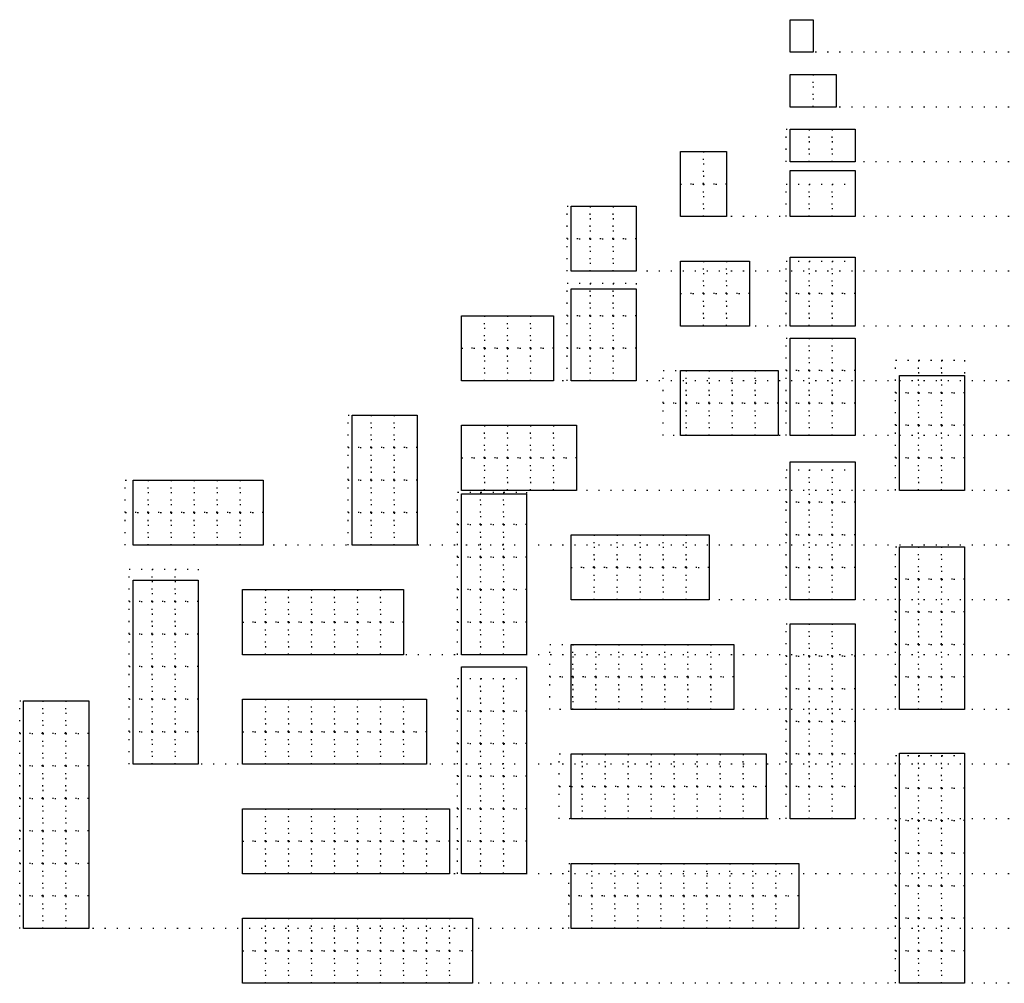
# Model space of a CAD drawing. Header units: millimetres. Extents: x -15250 to 1651995, y -140807 to 78716.
# Tile 36 of 45: x 40964 to 49957, y -9250 to -453. Entities that reach past the tile are written whole.
import ezdxf

# ---------------------------------------------------------------- set-up
doc = ezdxf.new("R2010")
doc.units = ezdxf.units.MM
doc.header["$LTSCALE"] = 100
doc.linetypes.add('0104aTEČKOVANÁ', pattern=[1.1, 0.1, -1])
doc.layers.add('000-pomoc', color=30, linetype='Continuous', plot=False)

msp = doc.modelspace()

# ---------------------------------------------------------------- linework, layer by layer
for points in [[(48000, -453), (48210, -453), (48210, -750), (48000, -750)], [(48000, -953), (48420, -953), (48420, -1250), (48000, -1250)], [(48000, -1453), (48594, -1453), (48594, -1750), (48000, -1750)], [(47420, -1656), (47420, -2250), (47000, -2250), (47000, -1656)], [(48000, -1830), (48594, -1830), (48594, -2250), (48000, -2250)], [(46000, -2156), (46594, -2156), (46594, -2750), (46000, -2750)], [(47000, -3250), (47000, -2656), (47630, -2656), (47630, -3250)], [(48000, -2620), (48594, -2620), (48594, -3250), (48000, -3250)], [(46000, -2910), (46594, -2910), (46594, -3750), (46000, -3750)], [(45000, -3750), (45000, -3156), (45840, -3156), (45840, -3750)], [(48000, -3359), (48594, -3359), (48594, -4250), (48000, -4250)], [(47000, -4250), (47000, -3656), (47891, -3656), (47891, -4250)], [(49000, -3700), (49594, -3700), (49594, -4750), (49000, -4750)], [(44000, -4062), (44594, -4062), (44594, -5250), (44000, -5250)], [(46050, -4156), (46050, -4750), (45000, -4750), (45000, -4156)], [(48000, -4490), (48594, -4490), (48594, -5750), (48000, -5750)], [(42000, -5250), (42000, -4656), (43188, -4656), (43188, -5250)], [(45000, -4780), (45594, -4780), (45594, -6250), (45000, -6250)], [(47260, -5156), (47260, -5750), (46000, -5750), (46000, -5156)], [(49000, -5265), (49594, -5265), (49594, -6750), (49000, -6750)], [(42000, -5570), (42594, -5570), (42594, -7250), (42000, -7250)], [(44470, -5656), (44470, -6250), (43000, -6250), (43000, -5656)], [(48000, -5968), (48594, -5968), (48594, -7750), (48000, -7750)], [(47485, -6156), (47485, -6750), (46000, -6750), (46000, -6156)], [(45000, -6360), (45594, -6360), (45594, -8250), (45000, -8250)], [(41000, -6671), (41594, -6671), (41594, -8750), (41000, -8750)], [(44680, -6656), (44680, -7250), (43000, -7250), (43000, -6656)], [(47782, -7156), (47782, -7750), (46000, -7750), (46000, -7156)], [(49000, -7150), (49594, -7150), (49594, -9250), (49000, -9250)], [(44890, -7656), (44890, -8250), (43000, -8250), (43000, -7656)], [(48079, -8156), (48079, -8750), (46000, -8750), (46000, -8156)], [(43000, -9250), (43000, -8656), (45100, -8656), (45100, -9250)]]:
    msp.add_lwpolyline(points, close=True)
at = {"layer": '000-pomoc', "color": 4, "linetype": '0104aTEČKOVANÁ'}
for p, q in [((50000, -750), (48210, -750)), ((50000, -1250), (48420, -1250)), ((50000, -1750), (48609.6, -1750)), ((50000, -2250), (47420, -2250)), ((50000, -2750), (46594, -2750)), ((50000, -3250), (47630, -3250)), ((50000, -3750), (45840, -3750)), ((50000, -4250), (47891, -4250)), ((50000, -4750), (46050, -4750)), ((50000, -5250), (43188, -5250)), ((50000, -5750), (47260, -5750)), ((50000, -6250), (44470, -6250)), ((50000, -6750), (47485, -6750)), ((50000, -7250), (42609.6, -7250)), ((50000, -7750), (47782, -7750)), ((50000, -8250), (44890, -8250)), ((50000, -8750), (41609.6, -8750)), ((50000, -9250), (45100, -9250))]:
    msp.add_line(p, q, dxfattribs=at)
at = {"layer": '000-pomoc', "linetype": '0104aTEČKOVANÁ'}
for points in [[(48000, -953), (48210, -953), (48210, -1250), (48000, -1250)], [(48210, -953), (48420, -953), (48420, -1250), (48210, -1250)], [(47964, -1453), (48174, -1453), (48174, -1750), (47964, -1750)], [(48174, -1453), (48384, -1453), (48384, -1750), (48174, -1750)], [(48384, -1453), (48594, -1453), (48594, -1750), (48384, -1750)], [(47000, -1656), (47210, -1656), (47210, -1953), (47000, -1953)], [(47210, -1656), (47420, -1656), (47420, -1953), (47210, -1953)], [(47000, -1953), (47210, -1953), (47210, -2250), (47000, -2250)], [(47210, -1953), (47420, -1953), (47420, -2250), (47210, -2250)], [(47964, -1953), (48174, -1953), (48174, -2250), (47964, -2250)], [(48174, -1953), (48384, -1953), (48384, -2250), (48174, -2250)], [(48384, -1953), (48594, -1953), (48594, -2250), (48384, -2250)], [(45964, -2156), (46174, -2156), (46174, -2453), (45964, -2453)], [(46174, -2156), (46384, -2156), (46384, -2453), (46174, -2453)], [(46384, -2156), (46594, -2156), (46594, -2453), (46384, -2453)], [(45964, -2453), (46174, -2453), (46174, -2750), (45964, -2750)], [(46174, -2453), (46384, -2453), (46384, -2750), (46174, -2750)], [(46384, -2453), (46594, -2453), (46594, -2750), (46384, -2750)], [(47000, -2656), (47210, -2656), (47210, -2953), (47000, -2953)], [(47210, -2656), (47420, -2656), (47420, -2953), (47210, -2953)], [(47420, -2656), (47630, -2656), (47630, -2953), (47420, -2953)], [(47964, -2656), (48174, -2656), (48174, -2953), (47964, -2953)], [(48174, -2656), (48384, -2656), (48384, -2953), (48174, -2953)], [(48384, -2656), (48594, -2656), (48594, -2953), (48384, -2953)], [(45964, -2859), (46174, -2859), (46174, -3156), (45964, -3156)], [(46174, -2859), (46384, -2859), (46384, -3156), (46174, -3156)], [(46384, -2859), (46594, -2859), (46594, -3156), (46384, -3156)], [(47000, -2953), (47210, -2953), (47210, -3250), (47000, -3250)], [(47210, -2953), (47420, -2953), (47420, -3250), (47210, -3250)], [(47420, -2953), (47630, -2953), (47630, -3250), (47420, -3250)], [(47964, -2953), (48174, -2953), (48174, -3250), (47964, -3250)], [(48174, -2953), (48384, -2953), (48384, -3250), (48174, -3250)], [(48384, -2953), (48594, -2953), (48594, -3250), (48384, -3250)], [(45000, -3156), (45210, -3156), (45210, -3453), (45000, -3453)], [(45210, -3156), (45420, -3156), (45420, -3453), (45210, -3453)], [(45420, -3156), (45630, -3156), (45630, -3453), (45420, -3453)], [(45630, -3156), (45840, -3156), (45840, -3453), (45630, -3453)], [(45964, -3156), (46174, -3156), (46174, -3453), (45964, -3453)], [(46174, -3156), (46384, -3156), (46384, -3453), (46174, -3453)], [(46384, -3156), (46594, -3156), (46594, -3453), (46384, -3453)], [(47964, -3359), (48174, -3359), (48174, -3656), (47964, -3656)], [(48174, -3359), (48384, -3359), (48384, -3656), (48174, -3656)], [(48384, -3359), (48594, -3359), (48594, -3656), (48384, -3656)], [(45000, -3453), (45210, -3453), (45210, -3750), (45000, -3750)], [(45210, -3453), (45420, -3453), (45420, -3750), (45210, -3750)], [(45420, -3453), (45630, -3453), (45630, -3750), (45420, -3750)], [(45630, -3453), (45840, -3453), (45840, -3750), (45630, -3750)], [(45964, -3453), (46174, -3453), (46174, -3750), (45964, -3750)], [(46174, -3453), (46384, -3453), (46384, -3750), (46174, -3750)], [(46384, -3453), (46594, -3453), (46594, -3750), (46384, -3750)], [(48964, -3562), (49174, -3562), (49174, -3859), (48964, -3859)], [(49174, -3562), (49384, -3562), (49384, -3859), (49174, -3859)], [(49384, -3562), (49594, -3562), (49594, -3859), (49384, -3859)], [(46841, -3656), (47051, -3656), (47051, -3953), (46841, -3953)], [(47051, -3656), (47261, -3656), (47261, -3953), (47051, -3953)], [(47261, -3656), (47471, -3656), (47471, -3953), (47261, -3953)], [(47471, -3656), (47681, -3656), (47681, -3953), (47471, -3953)], [(47681, -3656), (47891, -3656), (47891, -3953), (47681, -3953)], [(47964, -3656), (48174, -3656), (48174, -3953), (47964, -3953)], [(48174, -3656), (48384, -3656), (48384, -3953), (48174, -3953)], [(48384, -3656), (48594, -3656), (48594, -3953), (48384, -3953)], [(48964, -3859), (49174, -3859), (49174, -4156), (48964, -4156)], [(49174, -3859), (49384, -3859), (49384, -4156), (49174, -4156)], [(49384, -3859), (49594, -3859), (49594, -4156), (49384, -4156)], [(46841, -3953), (47051, -3953), (47051, -4250), (46841, -4250)], [(47051, -3953), (47261, -3953), (47261, -4250), (47051, -4250)], [(47261, -3953), (47471, -3953), (47471, -4250), (47261, -4250)], [(47471, -3953), (47681, -3953), (47681, -4250), (47471, -4250)], [(47681, -3953), (47891, -3953), (47891, -4250), (47681, -4250)], [(47964, -3953), (48174, -3953), (48174, -4250), (47964, -4250)], [(48174, -3953), (48384, -3953), (48384, -4250), (48174, -4250)], [(48384, -3953), (48594, -3953), (48594, -4250), (48384, -4250)], [(43964, -4062), (44174, -4062), (44174, -4359), (43964, -4359)], [(44174, -4062), (44384, -4062), (44384, -4359), (44174, -4359)], [(44384, -4062), (44594, -4062), (44594, -4359), (44384, -4359)], [(45000, -4156), (45210, -4156), (45210, -4453), (45000, -4453)], [(45210, -4156), (45420, -4156), (45420, -4453), (45210, -4453)], [(45420, -4156), (45630, -4156), (45630, -4453), (45420, -4453)], [(45630, -4156), (45840, -4156), (45840, -4453), (45630, -4453)], [(45840, -4156), (46050, -4156), (46050, -4453), (45840, -4453)], [(48964, -4156), (49174, -4156), (49174, -4453), (48964, -4453)], [(49174, -4156), (49384, -4156), (49384, -4453), (49174, -4453)], [(49384, -4156), (49594, -4156), (49594, -4453), (49384, -4453)], [(43964, -4359), (44174, -4359), (44174, -4656), (43964, -4656)], [(44174, -4359), (44384, -4359), (44384, -4656), (44174, -4656)], [(44384, -4359), (44594, -4359), (44594, -4656), (44384, -4656)], [(45000, -4453), (45210, -4453), (45210, -4750), (45000, -4750)], [(45210, -4453), (45420, -4453), (45420, -4750), (45210, -4750)], [(45420, -4453), (45630, -4453), (45630, -4750), (45420, -4750)], [(45630, -4453), (45840, -4453), (45840, -4750), (45630, -4750)], [(45840, -4453), (46050, -4453), (46050, -4750), (45840, -4750)], [(48964, -4453), (49174, -4453), (49174, -4750), (48964, -4750)], [(49174, -4453), (49384, -4453), (49384, -4750), (49174, -4750)], [(49384, -4453), (49594, -4453), (49594, -4750), (49384, -4750)], [(47964, -4562), (48174, -4562), (48174, -4859), (47964, -4859)], [(48174, -4562), (48384, -4562), (48384, -4859), (48174, -4859)], [(48384, -4562), (48594, -4562), (48594, -4859), (48384, -4859)], [(41928, -4656), (42138, -4656), (42138, -4953), (41928, -4953)], [(42138, -4656), (42348, -4656), (42348, -4953), (42138, -4953)], [(42348, -4656), (42558, -4656), (42558, -4953), (42348, -4953)], [(42558, -4656), (42768, -4656), (42768, -4953), (42558, -4953)], [(42768, -4656), (42978, -4656), (42978, -4953), (42768, -4953)], [(42978, -4656), (43188, -4656), (43188, -4953), (42978, -4953)], [(43964, -4656), (44174, -4656), (44174, -4953), (43964, -4953)], [(44174, -4656), (44384, -4656), (44384, -4953), (44174, -4953)], [(44384, -4656), (44594, -4656), (44594, -4953), (44384, -4953)], [(44964, -4765), (45174, -4765), (45174, -5062), (44964, -5062)], [(45174, -4765), (45384, -4765), (45384, -5062), (45174, -5062)], [(45384, -4765), (45594, -4765), (45594, -5062), (45384, -5062)], [(47964, -4859), (48174, -4859), (48174, -5156), (47964, -5156)], [(48174, -4859), (48384, -4859), (48384, -5156), (48174, -5156)], [(48384, -4859), (48594, -4859), (48594, -5156), (48384, -5156)], [(41928, -4953), (42138, -4953), (42138, -5250), (41928, -5250)], [(42138, -4953), (42348, -4953), (42348, -5250), (42138, -5250)], [(42348, -4953), (42558, -4953), (42558, -5250), (42348, -5250)], [(42558, -4953), (42768, -4953), (42768, -5250), (42558, -5250)], [(42768, -4953), (42978, -4953), (42978, -5250), (42768, -5250)], [(42978, -4953), (43188, -4953), (43188, -5250), (42978, -5250)], [(43964, -4953), (44174, -4953), (44174, -5250), (43964, -5250)], [(44174, -4953), (44384, -4953), (44384, -5250), (44174, -5250)], [(44384, -4953), (44594, -4953), (44594, -5250), (44384, -5250)], [(44964, -5062), (45174, -5062), (45174, -5359), (44964, -5359)], [(45174, -5062), (45384, -5062), (45384, -5359), (45174, -5359)], [(45384, -5062), (45594, -5062), (45594, -5359), (45384, -5359)], [(46000, -5156), (46210, -5156), (46210, -5453), (46000, -5453)], [(46210, -5156), (46420, -5156), (46420, -5453), (46210, -5453)], [(46420, -5156), (46630, -5156), (46630, -5453), (46420, -5453)], [(46630, -5156), (46840, -5156), (46840, -5453), (46630, -5453)], [(46840, -5156), (47050, -5156), (47050, -5453), (46840, -5453)], [(47050, -5156), (47260, -5156), (47260, -5453), (47050, -5453)], [(47964, -5156), (48174, -5156), (48174, -5453), (47964, -5453)], [(48174, -5156), (48384, -5156), (48384, -5453), (48174, -5453)], [(48384, -5156), (48594, -5156), (48594, -5453), (48384, -5453)], [(48964, -5265), (49174, -5265), (49174, -5562), (48964, -5562)], [(49174, -5265), (49384, -5265), (49384, -5562), (49174, -5562)], [(49384, -5265), (49594, -5265), (49594, -5562), (49384, -5562)], [(44964, -5359), (45174, -5359), (45174, -5656), (44964, -5656)], [(45174, -5359), (45384, -5359), (45384, -5656), (45174, -5656)], [(45384, -5359), (45594, -5359), (45594, -5656), (45384, -5656)], [(41964, -5468), (42174, -5468), (42174, -5765), (41964, -5765)], [(42174, -5468), (42384, -5468), (42384, -5765), (42174, -5765)], [(42384, -5468), (42594, -5468), (42594, -5765), (42384, -5765)], [(46000, -5453), (46210, -5453), (46210, -5750), (46000, -5750)], [(46210, -5453), (46420, -5453), (46420, -5750), (46210, -5750)], [(46420, -5453), (46630, -5453), (46630, -5750), (46420, -5750)], [(46630, -5453), (46840, -5453), (46840, -5750), (46630, -5750)], [(46840, -5453), (47050, -5453), (47050, -5750), (46840, -5750)], [(47050, -5453), (47260, -5453), (47260, -5750), (47050, -5750)], [(47964, -5453), (48174, -5453), (48174, -5750), (47964, -5750)], [(48174, -5453), (48384, -5453), (48384, -5750), (48174, -5750)], [(48384, -5453), (48594, -5453), (48594, -5750), (48384, -5750)], [(48964, -5562), (49174, -5562), (49174, -5859), (48964, -5859)], [(49174, -5562), (49384, -5562), (49384, -5859), (49174, -5859)], [(49384, -5562), (49594, -5562), (49594, -5859), (49384, -5859)], [(43000, -5656), (43210, -5656), (43210, -5953), (43000, -5953)], [(43210, -5656), (43420, -5656), (43420, -5953), (43210, -5953)], [(43420, -5656), (43630, -5656), (43630, -5953), (43420, -5953)], [(43630, -5656), (43840, -5656), (43840, -5953), (43630, -5953)], [(43840, -5656), (44050, -5656), (44050, -5953), (43840, -5953)], [(44050, -5656), (44260, -5656), (44260, -5953), (44050, -5953)], [(44260, -5656), (44470, -5656), (44470, -5953), (44260, -5953)], [(44964, -5656), (45174, -5656), (45174, -5953), (44964, -5953)], [(45174, -5656), (45384, -5656), (45384, -5953), (45174, -5953)], [(45384, -5656), (45594, -5656), (45594, -5953), (45384, -5953)], [(41964, -5765), (42174, -5765), (42174, -6062), (41964, -6062)], [(42174, -5765), (42384, -5765), (42384, -6062), (42174, -6062)], [(42384, -5765), (42594, -5765), (42594, -6062), (42384, -6062)], [(48964, -5859), (49174, -5859), (49174, -6156), (48964, -6156)], [(49174, -5859), (49384, -5859), (49384, -6156), (49174, -6156)], [(49384, -5859), (49594, -5859), (49594, -6156), (49384, -6156)], [(43000, -5953), (43210, -5953), (43210, -6250), (43000, -6250)], [(43210, -5953), (43420, -5953), (43420, -6250), (43210, -6250)], [(43420, -5953), (43630, -5953), (43630, -6250), (43420, -6250)], [(43630, -5953), (43840, -5953), (43840, -6250), (43630, -6250)], [(43840, -5953), (44050, -5953), (44050, -6250), (43840, -6250)], [(44050, -5953), (44260, -5953), (44260, -6250), (44050, -6250)], [(44260, -5953), (44470, -5953), (44470, -6250), (44260, -6250)], [(44964, -5953), (45174, -5953), (45174, -6250), (44964, -6250)], [(45174, -5953), (45384, -5953), (45384, -6250), (45174, -6250)], [(45384, -5953), (45594, -5953), (45594, -6250), (45384, -6250)], [(47964, -5968), (48174, -5968), (48174, -6265), (47964, -6265)], [(48174, -5968), (48384, -5968), (48384, -6265), (48174, -6265)], [(48384, -5968), (48594, -5968), (48594, -6265), (48384, -6265)], [(41964, -6062), (42174, -6062), (42174, -6359), (41964, -6359)], [(42174, -6062), (42384, -6062), (42384, -6359), (42174, -6359)], [(42384, -6062), (42594, -6062), (42594, -6359), (42384, -6359)], [(45805, -6156), (46015, -6156), (46015, -6453), (45805, -6453)], [(46015, -6156), (46225, -6156), (46225, -6453), (46015, -6453)], [(46225, -6156), (46435, -6156), (46435, -6453), (46225, -6453)], [(46435, -6156), (46645, -6156), (46645, -6453), (46435, -6453)], [(46645, -6156), (46855, -6156), (46855, -6453), (46645, -6453)], [(46855, -6156), (47065, -6156), (47065, -6453), (46855, -6453)], [(47065, -6156), (47275, -6156), (47275, -6453), (47065, -6453)], [(47275, -6156), (47485, -6156), (47485, -6453), (47275, -6453)], [(48964, -6156), (49174, -6156), (49174, -6453), (48964, -6453)], [(49174, -6156), (49384, -6156), (49384, -6453), (49174, -6453)], [(49384, -6156), (49594, -6156), (49594, -6453), (49384, -6453)], [(47964, -6265), (48174, -6265), (48174, -6562), (47964, -6562)], [(48174, -6265), (48384, -6265), (48384, -6562), (48174, -6562)], [(48384, -6265), (48594, -6265), (48594, -6562), (48384, -6562)], [(41964, -6359), (42174, -6359), (42174, -6656), (41964, -6656)], [(42174, -6359), (42384, -6359), (42384, -6656), (42174, -6656)], [(42384, -6359), (42594, -6359), (42594, -6656), (42384, -6656)], [(44964, -6468), (45174, -6468), (45174, -6765), (44964, -6765)], [(45174, -6468), (45384, -6468), (45384, -6765), (45174, -6765)], [(45384, -6468), (45594, -6468), (45594, -6765), (45384, -6765)], [(45805, -6453), (46015, -6453), (46015, -6750), (45805, -6750)], [(46015, -6453), (46225, -6453), (46225, -6750), (46015, -6750)], [(46225, -6453), (46435, -6453), (46435, -6750), (46225, -6750)], [(46435, -6453), (46645, -6453), (46645, -6750), (46435, -6750)], [(46645, -6453), (46855, -6453), (46855, -6750), (46645, -6750)], [(46855, -6453), (47065, -6453), (47065, -6750), (46855, -6750)], [(47065, -6453), (47275, -6453), (47275, -6750), (47065, -6750)], [(47275, -6453), (47485, -6453), (47485, -6750), (47275, -6750)], [(48964, -6453), (49174, -6453), (49174, -6750), (48964, -6750)], [(49174, -6453), (49384, -6453), (49384, -6750), (49174, -6750)], [(49384, -6453), (49594, -6453), (49594, -6750), (49384, -6750)], [(47964, -6562), (48174, -6562), (48174, -6859), (47964, -6859)], [(48174, -6562), (48384, -6562), (48384, -6859), (48174, -6859)], [(48384, -6562), (48594, -6562), (48594, -6859), (48384, -6859)], [(40964, -6671), (41174, -6671), (41174, -6968), (40964, -6968)], [(41174, -6671), (41384, -6671), (41384, -6968), (41174, -6968)], [(41384, -6671), (41594, -6671), (41594, -6968), (41384, -6968)], [(41964, -6656), (42174, -6656), (42174, -6953), (41964, -6953)], [(42174, -6656), (42384, -6656), (42384, -6953), (42174, -6953)], [(42384, -6656), (42594, -6656), (42594, -6953), (42384, -6953)], [(43000, -6656), (43210, -6656), (43210, -6953), (43000, -6953)], [(43210, -6656), (43420, -6656), (43420, -6953), (43210, -6953)], [(43420, -6656), (43630, -6656), (43630, -6953), (43420, -6953)], [(43630, -6656), (43840, -6656), (43840, -6953), (43630, -6953)], [(43840, -6656), (44050, -6656), (44050, -6953), (43840, -6953)], [(44050, -6656), (44260, -6656), (44260, -6953), (44050, -6953)], [(44260, -6656), (44470, -6656), (44470, -6953), (44260, -6953)], [(44470, -6656), (44680, -6656), (44680, -6953), (44470, -6953)], [(44964, -6765), (45174, -6765), (45174, -7062), (44964, -7062)], [(45174, -6765), (45384, -6765), (45384, -7062), (45174, -7062)], [(45384, -6765), (45594, -6765), (45594, -7062), (45384, -7062)], [(47964, -6859), (48174, -6859), (48174, -7156), (47964, -7156)], [(48174, -6859), (48384, -6859), (48384, -7156), (48174, -7156)], [(48384, -6859), (48594, -6859), (48594, -7156), (48384, -7156)], [(40964, -6968), (41174, -6968), (41174, -7265), (40964, -7265)], [(41174, -6968), (41384, -6968), (41384, -7265), (41174, -7265)], [(41384, -6968), (41594, -6968), (41594, -7265), (41384, -7265)], [(41964, -6953), (42174, -6953), (42174, -7250), (41964, -7250)], [(42174, -6953), (42384, -6953), (42384, -7250), (42174, -7250)], [(42384, -6953), (42594, -6953), (42594, -7250), (42384, -7250)], [(43000, -6953), (43210, -6953), (43210, -7250), (43000, -7250)], [(43210, -6953), (43420, -6953), (43420, -7250), (43210, -7250)], [(43420, -6953), (43630, -6953), (43630, -7250), (43420, -7250)], [(43630, -6953), (43840, -6953), (43840, -7250), (43630, -7250)], [(43840, -6953), (44050, -6953), (44050, -7250), (43840, -7250)], [(44050, -6953), (44260, -6953), (44260, -7250), (44050, -7250)], [(44260, -6953), (44470, -6953), (44470, -7250), (44260, -7250)], [(44470, -6953), (44680, -6953), (44680, -7250), (44470, -7250)], [(44964, -7062), (45174, -7062), (45174, -7359), (44964, -7359)], [(45174, -7062), (45384, -7062), (45384, -7359), (45174, -7359)], [(45384, -7062), (45594, -7062), (45594, -7359), (45384, -7359)], [(45892, -7156), (46102, -7156), (46102, -7453), (45892, -7453)], [(46102, -7156), (46312, -7156), (46312, -7453), (46102, -7453)], [(46312, -7156), (46522, -7156), (46522, -7453), (46312, -7453)], [(46522, -7156), (46732, -7156), (46732, -7453), (46522, -7453)], [(46732, -7156), (46942, -7156), (46942, -7453), (46732, -7453)], [(46942, -7156), (47152, -7156), (47152, -7453), (46942, -7453)], [(47152, -7156), (47362, -7156), (47362, -7453), (47152, -7453)], [(47362, -7156), (47572, -7156), (47572, -7453), (47362, -7453)], [(47572, -7156), (47782, -7156), (47782, -7453), (47572, -7453)], [(47964, -7156), (48174, -7156), (48174, -7453), (47964, -7453)], [(48174, -7156), (48384, -7156), (48384, -7453), (48174, -7453)], [(48384, -7156), (48594, -7156), (48594, -7453), (48384, -7453)], [(48964, -7171), (49174, -7171), (49174, -7468), (48964, -7468)], [(49174, -7171), (49384, -7171), (49384, -7468), (49174, -7468)], [(49384, -7171), (49594, -7171), (49594, -7468), (49384, -7468)], [(40964, -7265), (41174, -7265), (41174, -7562), (40964, -7562)], [(41174, -7265), (41384, -7265), (41384, -7562), (41174, -7562)], [(41384, -7265), (41594, -7265), (41594, -7562), (41384, -7562)], [(44964, -7359), (45174, -7359), (45174, -7656), (44964, -7656)], [(45174, -7359), (45384, -7359), (45384, -7656), (45174, -7656)], [(45384, -7359), (45594, -7359), (45594, -7656), (45384, -7656)], [(45892, -7453), (46102, -7453), (46102, -7750), (45892, -7750)], [(46102, -7453), (46312, -7453), (46312, -7750), (46102, -7750)], [(46312, -7453), (46522, -7453), (46522, -7750), (46312, -7750)], [(46522, -7453), (46732, -7453), (46732, -7750), (46522, -7750)], [(46732, -7453), (46942, -7453), (46942, -7750), (46732, -7750)], [(46942, -7453), (47152, -7453), (47152, -7750), (46942, -7750)], [(47152, -7453), (47362, -7453), (47362, -7750), (47152, -7750)], [(47362, -7453), (47572, -7453), (47572, -7750), (47362, -7750)], [(47572, -7453), (47782, -7453), (47782, -7750), (47572, -7750)], [(47964, -7453), (48174, -7453), (48174, -7750), (47964, -7750)], [(48174, -7453), (48384, -7453), (48384, -7750), (48174, -7750)], [(48384, -7453), (48594, -7453), (48594, -7750), (48384, -7750)], [(48964, -7468), (49174, -7468), (49174, -7765), (48964, -7765)], [(49174, -7468), (49384, -7468), (49384, -7765), (49174, -7765)], [(49384, -7468), (49594, -7468), (49594, -7765), (49384, -7765)], [(40964, -7562), (41174, -7562), (41174, -7859), (40964, -7859)], [(41174, -7562), (41384, -7562), (41384, -7859), (41174, -7859)], [(41384, -7562), (41594, -7562), (41594, -7859), (41384, -7859)], [(43000, -7656), (43210, -7656), (43210, -7953), (43000, -7953)], [(43210, -7656), (43420, -7656), (43420, -7953), (43210, -7953)], [(43420, -7656), (43630, -7656), (43630, -7953), (43420, -7953)], [(43630, -7656), (43840, -7656), (43840, -7953), (43630, -7953)], [(43840, -7656), (44050, -7656), (44050, -7953), (43840, -7953)], [(44050, -7656), (44260, -7656), (44260, -7953), (44050, -7953)], [(44260, -7656), (44470, -7656), (44470, -7953), (44260, -7953)], [(44470, -7656), (44680, -7656), (44680, -7953), (44470, -7953)], [(44680, -7656), (44890, -7656), (44890, -7953), (44680, -7953)], [(44964, -7656), (45174, -7656), (45174, -7953), (44964, -7953)], [(45174, -7656), (45384, -7656), (45384, -7953), (45174, -7953)], [(45384, -7656), (45594, -7656), (45594, -7953), (45384, -7953)], [(48964, -7765), (49174, -7765), (49174, -8062), (48964, -8062)], [(49174, -7765), (49384, -7765), (49384, -8062), (49174, -8062)], [(49384, -7765), (49594, -7765), (49594, -8062), (49384, -8062)], [(40964, -7859), (41174, -7859), (41174, -8156), (40964, -8156)], [(41174, -7859), (41384, -7859), (41384, -8156), (41174, -8156)], [(41384, -7859), (41594, -7859), (41594, -8156), (41384, -8156)], [(43000, -7953), (43210, -7953), (43210, -8250), (43000, -8250)], [(43210, -7953), (43420, -7953), (43420, -8250), (43210, -8250)], [(43420, -7953), (43630, -7953), (43630, -8250), (43420, -8250)], [(43630, -7953), (43840, -7953), (43840, -8250), (43630, -8250)], [(43840, -7953), (44050, -7953), (44050, -8250), (43840, -8250)], [(44050, -7953), (44260, -7953), (44260, -8250), (44050, -8250)], [(44260, -7953), (44470, -7953), (44470, -8250), (44260, -8250)], [(44470, -7953), (44680, -7953), (44680, -8250), (44470, -8250)], [(44680, -7953), (44890, -7953), (44890, -8250), (44680, -8250)], [(44964, -7953), (45174, -7953), (45174, -8250), (44964, -8250)], [(45174, -7953), (45384, -7953), (45384, -8250), (45174, -8250)], [(45384, -7953), (45594, -7953), (45594, -8250), (45384, -8250)], [(48964, -8062), (49174, -8062), (49174, -8359), (48964, -8359)], [(49174, -8062), (49384, -8062), (49384, -8359), (49174, -8359)], [(49384, -8062), (49594, -8062), (49594, -8359), (49384, -8359)], [(40964, -8156), (41174, -8156), (41174, -8453), (40964, -8453)], [(41174, -8156), (41384, -8156), (41384, -8453), (41174, -8453)], [(41384, -8156), (41594, -8156), (41594, -8453), (41384, -8453)], [(45979, -8156), (46189, -8156), (46189, -8453), (45979, -8453)], [(46189, -8156), (46399, -8156), (46399, -8453), (46189, -8453)], [(46399, -8156), (46609, -8156), (46609, -8453), (46399, -8453)], [(46609, -8156), (46819, -8156), (46819, -8453), (46609, -8453)], [(46819, -8156), (47029, -8156), (47029, -8453), (46819, -8453)], [(47029, -8156), (47239, -8156), (47239, -8453), (47029, -8453)], [(47239, -8156), (47449, -8156), (47449, -8453), (47239, -8453)], [(47449, -8156), (47659, -8156), (47659, -8453), (47449, -8453)], [(47659, -8156), (47869, -8156), (47869, -8453), (47659, -8453)], [(47869, -8156), (48079, -8156), (48079, -8453), (47869, -8453)], [(48964, -8359), (49174, -8359), (49174, -8656), (48964, -8656)], [(49174, -8359), (49384, -8359), (49384, -8656), (49174, -8656)], [(49384, -8359), (49594, -8359), (49594, -8656), (49384, -8656)], [(40964, -8453), (41174, -8453), (41174, -8750), (40964, -8750)], [(41174, -8453), (41384, -8453), (41384, -8750), (41174, -8750)], [(41384, -8453), (41594, -8453), (41594, -8750), (41384, -8750)], [(45979, -8453), (46189, -8453), (46189, -8750), (45979, -8750)], [(46189, -8453), (46399, -8453), (46399, -8750), (46189, -8750)], [(46399, -8453), (46609, -8453), (46609, -8750), (46399, -8750)], [(46609, -8453), (46819, -8453), (46819, -8750), (46609, -8750)], [(46819, -8453), (47029, -8453), (47029, -8750), (46819, -8750)], [(47029, -8453), (47239, -8453), (47239, -8750), (47029, -8750)], [(47239, -8453), (47449, -8453), (47449, -8750), (47239, -8750)], [(47449, -8453), (47659, -8453), (47659, -8750), (47449, -8750)], [(47659, -8453), (47869, -8453), (47869, -8750), (47659, -8750)], [(47869, -8453), (48079, -8453), (48079, -8750), (47869, -8750)], [(43000, -8656), (43210, -8656), (43210, -8953), (43000, -8953)], [(43210, -8656), (43420, -8656), (43420, -8953), (43210, -8953)], [(43420, -8656), (43630, -8656), (43630, -8953), (43420, -8953)], [(43630, -8656), (43840, -8656), (43840, -8953), (43630, -8953)], [(43840, -8656), (44050, -8656), (44050, -8953), (43840, -8953)], [(44050, -8656), (44260, -8656), (44260, -8953), (44050, -8953)], [(44260, -8656), (44470, -8656), (44470, -8953), (44260, -8953)], [(44470, -8656), (44680, -8656), (44680, -8953), (44470, -8953)], [(44680, -8656), (44890, -8656), (44890, -8953), (44680, -8953)], [(44890, -8656), (45100, -8656), (45100, -8953), (44890, -8953)], [(48964, -8656), (49174, -8656), (49174, -8953), (48964, -8953)], [(49174, -8656), (49384, -8656), (49384, -8953), (49174, -8953)], [(49384, -8656), (49594, -8656), (49594, -8953), (49384, -8953)], [(43000, -8953), (43210, -8953), (43210, -9250), (43000, -9250)], [(43210, -8953), (43420, -8953), (43420, -9250), (43210, -9250)], [(43420, -8953), (43630, -8953), (43630, -9250), (43420, -9250)], [(43630, -8953), (43840, -8953), (43840, -9250), (43630, -9250)], [(43840, -8953), (44050, -8953), (44050, -9250), (43840, -9250)], [(44050, -8953), (44260, -8953), (44260, -9250), (44050, -9250)], [(44260, -8953), (44470, -8953), (44470, -9250), (44260, -9250)], [(44470, -8953), (44680, -8953), (44680, -9250), (44470, -9250)], [(44680, -8953), (44890, -8953), (44890, -9250), (44680, -9250)], [(44890, -8953), (45100, -8953), (45100, -9250), (44890, -9250)], [(48964, -8953), (49174, -8953), (49174, -9250), (48964, -9250)], [(49174, -8953), (49384, -8953), (49384, -9250), (49174, -9250)], [(49384, -8953), (49594, -8953), (49594, -9250), (49384, -9250)]]:
    msp.add_lwpolyline(points, close=True, dxfattribs=at)

doc.saveas('drawing.dxf')
